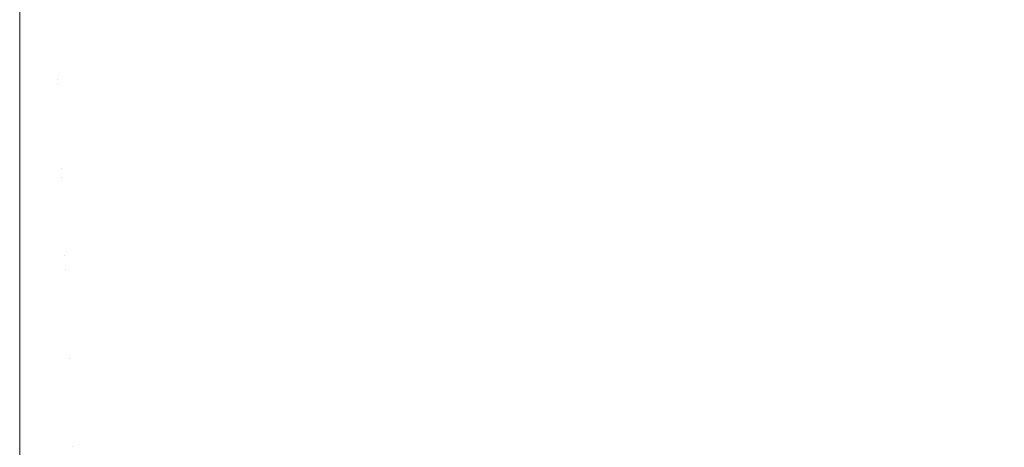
# Model space of a CAD drawing. Header units: centimetres. Extents: x -26 to 27.3, y -25.9 to -24.1.
# Tile 190 of 224: x 27.1825 to 27.2238, y -25.8124 to -25.7945. Entities that reach past the tile are written whole.
import ezdxf

# ---------------------------------------------------------------- set-up
doc = ezdxf.new("R2010")
doc.units = ezdxf.units.CM
doc.header["$LTSCALE"] = 2.54
doc.layers.add('Lucido design-1', color=7, linetype='Continuous')

# ---------------------------------------------------------------- blocks, each defined once
blk = doc.blocks.new('Gruppo-7-1')
at = {"color": 7, "linetype": 'Continuous', "lineweight": 9}
for points, invisible_edges in [([(27.196255, -25.790277, 1182.417002), (27.194953, -25.790833, 1182.417002), (27.196443, -25.794541, 1182.415492), (27.197901, -25.793919, 1182.415492)], 15), ([(27.21195, -25.793329, 1181.633198), (27.210504, -25.794548, 1181.633198), (27.208208, -25.791705, 1181.631471), (27.209535, -25.790586, 1181.631471)], 15), ([(27.220538, -25.790587, 1182.409974), (27.2192, -25.792173, 1182.409974), (27.22195, -25.794592, 1182.40782), (27.223387, -25.792888, 1182.40782)], 15), ([(27.194953, -25.790833, 1182.417002), (27.193628, -25.791333, 1182.417002), (27.194959, -25.7951, 1182.415492), (27.196443, -25.794541, 1182.415492)], 15), ([(27.196379, -25.794384, 1181.629894), (27.194903, -25.794941, 1181.629894), (27.193646, -25.791383, 1181.628471), (27.194973, -25.790882, 1181.628471)], 15), ([(27.205417, -25.793769, 1181.631471), (27.203959, -25.79471, 1181.631471), (27.20201, -25.791545, 1181.629894), (27.203336, -25.790689, 1181.629894)], 15), ([(27.203431, -25.790829, 1182.415492), (27.202099, -25.791689, 1182.415492), (27.204155, -25.795029, 1182.413815), (27.205627, -25.794079, 1182.413815)], 15), ([(27.209783, -25.790867, 1182.413815), (27.208444, -25.791996, 1182.413815), (27.210857, -25.794986, 1182.411974), (27.212321, -25.793751, 1182.411974)], 15), ([(27.217269, -25.793194, 1181.635074), (27.215824, -25.794639, 1181.635074), (27.213343, -25.79205, 1181.633198), (27.21468, -25.790713, 1181.633198)], 15), ([(27.193628, -25.791333, 1182.417002), (27.192283, -25.791776, 1182.417002), (27.193454, -25.795597, 1182.415492), (27.194959, -25.7951, 1182.415492)], 15), ([(27.194903, -25.794941, 1181.629894), (27.193404, -25.795435, 1181.629894), (27.192299, -25.791827, 1181.628471), (27.193646, -25.791383, 1181.628471)], 15), ([(27.215086, -25.791102, 1182.411974), (27.213732, -25.792456, 1182.411974), (27.21633, -25.795167, 1182.409974), (27.217797, -25.7937, 1182.409974)], 15), ([(27.224751, -25.791123, 1182.40782), (27.223387, -25.792888, 1182.40782), (27.22616, -25.795126, 1182.405514), (27.227616, -25.793242, 1182.405514)], 15), ([(27.192283, -25.791776, 1182.417002), (27.190921, -25.792162, 1182.417002), (27.191928, -25.796029, 1182.415492), (27.193454, -25.795597, 1182.415492)], 15), ([(27.193404, -25.795435, 1181.629894), (27.191886, -25.795865, 1181.629894), (27.190935, -25.792213, 1181.628471), (27.192299, -25.791827, 1181.628471)], 15), ([(27.203959, -25.79471, 1181.631471), (27.202462, -25.795589, 1181.631471), (27.200649, -25.792344, 1181.629894), (27.20201, -25.791545, 1181.629894)], 15), ([(27.202099, -25.791689, 1182.415492), (27.200731, -25.792491, 1182.415492), (27.202644, -25.795916, 1182.413815), (27.204155, -25.795029, 1182.413815)], 15), ([(27.210504, -25.794548, 1181.633198), (27.209008, -25.795705, 1181.633198), (27.206835, -25.792767, 1181.631471), (27.208208, -25.791705, 1181.631471)], 15), ([(27.221286, -25.794008, 1181.637095), (27.219803, -25.795623, 1181.637095), (27.217269, -25.793194, 1181.635074), (27.218651, -25.791689, 1181.635074)], 15), ([(27.190921, -25.792162, 1182.417002), (27.189544, -25.792489, 1182.417002), (27.190386, -25.796396, 1182.415492), (27.191928, -25.796029, 1182.415492)], 15), ([(27.191886, -25.795865, 1181.629894), (27.19035, -25.79623, 1181.629894), (27.189555, -25.792542, 1181.628471), (27.190935, -25.792213, 1181.628471)], 15), ([(27.208444, -25.791996, 1182.413815), (27.207057, -25.793068, 1182.413815), (27.209342, -25.796157, 1182.411974), (27.210857, -25.794986, 1182.411974)], 15), ([(27.215824, -25.794639, 1181.635074), (27.214319, -25.796021, 1181.635074), (27.21195, -25.793329, 1181.633198), (27.213343, -25.79205, 1181.633198)], 15), ([(27.2192, -25.792173, 1182.409974), (27.217797, -25.7937, 1182.409974), (27.220441, -25.796235, 1182.40782), (27.22195, -25.794592, 1182.40782)], 15), ([(27.189544, -25.792489, 1182.417002), (27.188154, -25.792758, 1182.417002), (27.188829, -25.796697, 1182.415492), (27.190386, -25.796396, 1182.415492)], 15), ([(27.19035, -25.79623, 1181.629894), (27.188801, -25.79653, 1181.629894), (27.188163, -25.792811, 1181.628471), (27.189555, -25.792542, 1181.628471)], 15), ([(27.202462, -25.795589, 1181.631471), (27.200928, -25.796403, 1181.631471), (27.199255, -25.793084, 1181.629894), (27.200649, -25.792344, 1181.629894)], 15), ([(27.200731, -25.792491, 1182.415492), (27.199331, -25.793235, 1182.415492), (27.201097, -25.796738, 1182.413815), (27.202644, -25.795916, 1182.413815)], 15), ([(27.213732, -25.792456, 1182.411974), (27.212321, -25.793751, 1182.411974), (27.214803, -25.79657, 1182.409974), (27.21633, -25.795167, 1182.409974)], 15), ([(27.225367, -25.794486, 1181.639259), (27.22386, -25.796274, 1181.639259), (27.221286, -25.794008, 1181.637095), (27.222699, -25.792332, 1181.637095)], 15), ([(27.186754, -25.792968, 1182.417002), (27.185346, -25.793118, 1182.417002), (27.185685, -25.797099, 1182.415492), (27.187262, -25.796931, 1182.415492)], 15), ([(27.18724, -25.796764, 1181.629894), (27.185671, -25.796931, 1181.629894), (27.185351, -25.793171, 1181.628471), (27.186761, -25.793021, 1181.628471)], 15), ([(27.188154, -25.792758, 1182.417002), (27.186754, -25.792968, 1182.417002), (27.187262, -25.796931, 1182.415492), (27.188829, -25.796697, 1182.415492)], 15), ([(27.188801, -25.79653, 1181.629894), (27.18724, -25.796764, 1181.629894), (27.186761, -25.793021, 1181.628471), (27.188163, -25.792811, 1181.628471)], 15), ([(27.200928, -25.796403, 1181.631471), (27.199362, -25.797152, 1181.631471), (27.197831, -25.793764, 1181.629894), (27.199255, -25.793084, 1181.629894)], 15), ([(27.209008, -25.795705, 1181.633198), (27.207464, -25.796797, 1181.633198), (27.205417, -25.793769, 1181.631471), (27.206835, -25.792767, 1181.631471)], 15), ([(27.207057, -25.793068, 1182.413815), (27.205627, -25.794079, 1182.413815), (27.207779, -25.797263, 1182.411974), (27.209342, -25.796157, 1182.411974)], 15), ([(27.223387, -25.792888, 1182.40782), (27.22195, -25.794592, 1182.40782), (27.224625, -25.796947, 1182.405514), (27.22616, -25.795126, 1182.405514)], 15), ([(27.184103, -25.7972, 1182.415492), (27.183933, -25.793208, 1182.417002), (27.182518, -25.793238, 1182.417002), (27.182518, -25.797173, 1182.415515)], 11), ([(27.183936, -25.793261, 1181.628471), (27.184096, -25.797031, 1181.629894), (27.182518, -25.797065, 1181.629894), (27.182518, -25.794085, 1181.628771)], 11), ([(27.185346, -25.793118, 1182.417002), (27.183933, -25.793208, 1182.417002), (27.184103, -25.7972, 1182.415492), (27.185685, -25.797099, 1182.415492)], 15), ([(27.185671, -25.796931, 1181.629894), (27.184096, -25.797031, 1181.629894), (27.183936, -25.793261, 1181.628471), (27.185351, -25.793171, 1181.628471)], 15), ([(27.199331, -25.793235, 1182.415492), (27.197901, -25.793919, 1182.415492), (27.199516, -25.797493, 1182.413815), (27.201097, -25.796738, 1182.413815)], 15), ([(27.214319, -25.796021, 1181.635074), (27.212757, -25.797338, 1181.635074), (27.210504, -25.794548, 1181.633198), (27.21195, -25.793329, 1181.633198)], 15), ([(27.219803, -25.795623, 1181.637095), (27.218253, -25.797173, 1181.637095), (27.215824, -25.794639, 1181.635074), (27.217269, -25.793194, 1181.635074)], 15), ([(27.199362, -25.797152, 1181.631471), (27.197765, -25.797833, 1181.631471), (27.196379, -25.794384, 1181.629894), (27.197831, -25.793764, 1181.629894)], 15), ([(27.197901, -25.793919, 1182.415492), (27.196443, -25.794541, 1182.415492), (27.197905, -25.79818, 1182.413815), (27.199516, -25.797493, 1182.413815)], 15), ([(27.207464, -25.796797, 1181.633198), (27.205875, -25.797822, 1181.633198), (27.203959, -25.79471, 1181.631471), (27.205417, -25.793769, 1181.631471)], 15), ([(27.212321, -25.793751, 1182.411974), (27.210857, -25.794986, 1182.411974), (27.213217, -25.797908, 1182.409974), (27.214803, -25.79657, 1182.409974)], 15), ([(27.217797, -25.7937, 1182.409974), (27.21633, -25.795167, 1182.409974), (27.218865, -25.797811, 1182.40782), (27.220441, -25.796235, 1182.40782)], 15), ([(-25.917482, -25.797065, 1181.629894), (-25.917482, -25.794085, 1181.628771), (27.182518, -25.794085, 1181.628771), (27.182518, -25.797065, 1181.629894)], 10), ([(27.205627, -25.794079, 1182.413815), (27.204155, -25.795029, 1182.413815), (27.20617, -25.798301, 1182.411974), (27.207779, -25.797263, 1182.411974)], 15), ([(27.22386, -25.796274, 1181.639259), (27.222279, -25.797996, 1181.639259), (27.219803, -25.795623, 1181.637095), (27.221286, -25.794008, 1181.637095)], 15), ([(27.197765, -25.797833, 1181.631471), (27.196141, -25.798446, 1181.631471), (27.194903, -25.794941, 1181.629894), (27.196379, -25.794384, 1181.629894)], 15), ([(27.196443, -25.794541, 1182.415492), (27.194959, -25.7951, 1182.415492), (27.196266, -25.798799, 1182.413815), (27.197905, -25.79818, 1182.413815)], 15), ([(27.205875, -25.797822, 1181.633198), (27.204244, -25.798779, 1181.633198), (27.202462, -25.795589, 1181.631471), (27.203959, -25.79471, 1181.631471)], 15), ([(27.212757, -25.797338, 1181.635074), (27.21114, -25.798588, 1181.635074), (27.209008, -25.795705, 1181.633198), (27.210504, -25.794548, 1181.633198)], 15), ([(27.218253, -25.797173, 1181.637095), (27.216638, -25.798656, 1181.637095), (27.214319, -25.796021, 1181.635074), (27.215824, -25.794639, 1181.635074)], 15), ([(27.22195, -25.794592, 1182.40782), (27.220441, -25.796235, 1182.40782), (27.223014, -25.7987, 1182.405514), (27.224625, -25.796947, 1182.405514)], 15), ([(27.196141, -25.798446, 1181.631471), (27.194493, -25.798989, 1181.631471), (27.193404, -25.795435, 1181.629894), (27.194903, -25.794941, 1181.629894)], 15), ([(27.194959, -25.7951, 1182.415492), (27.193454, -25.795597, 1182.415492), (27.194602, -25.799347, 1182.413815), (27.196266, -25.798799, 1182.413815)], 15), ([(27.204155, -25.795029, 1182.413815), (27.202644, -25.795916, 1182.413815), (27.204518, -25.79927, 1182.411974), (27.20617, -25.798301, 1182.411974)], 15), ([(27.210857, -25.794986, 1182.411974), (27.209342, -25.796157, 1182.411974), (27.211575, -25.799176, 1182.409974), (27.213217, -25.797908, 1182.409974)], 15), ([(27.21633, -25.795167, 1182.409974), (27.214803, -25.79657, 1182.409974), (27.217222, -25.79932, 1182.40782), (27.218865, -25.797811, 1182.40782)], 15), ([(27.194493, -25.798989, 1181.631471), (27.192822, -25.799462, 1181.631471), (27.191886, -25.795865, 1181.629894), (27.193404, -25.795435, 1181.629894)], 15), ([(27.192822, -25.799462, 1181.631471), (27.191133, -25.799864, 1181.631471), (27.19035, -25.79623, 1181.629894), (27.191886, -25.795865, 1181.629894)], 15), ([(27.193454, -25.795597, 1182.415492), (27.191928, -25.796029, 1182.415492), (27.192917, -25.799825, 1182.413815), (27.194602, -25.799347, 1182.413815)], 15), ([(27.204244, -25.798779, 1181.633198), (27.202574, -25.799666, 1181.633198), (27.200928, -25.796403, 1181.631471), (27.202462, -25.795589, 1181.631471)], 15), ([(27.202644, -25.795916, 1182.413815), (27.201097, -25.796738, 1182.413815), (27.202827, -25.800168, 1182.411974), (27.204518, -25.79927, 1182.411974)], 15), ([(27.21114, -25.798588, 1181.635074), (27.209472, -25.799767, 1181.635074), (27.207464, -25.796797, 1181.633198), (27.209008, -25.795705, 1181.633198)], 15), ([(27.222279, -25.797996, 1181.639259), (27.220626, -25.799649, 1181.639259), (27.218253, -25.797173, 1181.637095), (27.219803, -25.795623, 1181.637095)], 15), ([(27.191133, -25.799864, 1181.631471), (27.189429, -25.800194, 1181.631471), (27.188801, -25.79653, 1181.629894), (27.19035, -25.79623, 1181.629894)], 15), ([(27.190386, -25.796396, 1182.415492), (27.188829, -25.796697, 1182.415492), (27.189492, -25.800563, 1182.413815), (27.191212, -25.80023, 1182.413815)], 15), ([(27.191928, -25.796029, 1182.415492), (27.190386, -25.796396, 1182.415492), (27.191212, -25.80023, 1182.413815), (27.192917, -25.799825, 1182.413815)], 15), ([(27.202574, -25.799666, 1181.633198), (27.200867, -25.800482, 1181.633198), (27.199362, -25.797152, 1181.631471), (27.200928, -25.796403, 1181.631471)], 15), ([(27.209342, -25.796157, 1182.411974), (27.207779, -25.797263, 1182.411974), (27.209882, -25.800374, 1182.409974), (27.211575, -25.799176, 1182.409974)], 15), ([(27.216638, -25.798656, 1181.637095), (27.214962, -25.800069, 1181.637095), (27.212757, -25.797338, 1181.635074), (27.214319, -25.796021, 1181.635074)], 15), ([(27.220441, -25.796235, 1182.40782), (27.218865, -25.797811, 1182.40782), (27.22133, -25.800384, 1182.405514), (27.223014, -25.7987, 1182.405514)], 15), ([(27.226369, -25.798482, 1181.641563), (27.224691, -25.800308, 1181.641563), (27.222279, -25.797996, 1181.639259), (27.22386, -25.796274, 1181.639259)], 15), ([(27.187712, -25.800451, 1181.631471), (27.185986, -25.800634, 1181.631471), (27.185671, -25.796931, 1181.629894), (27.18724, -25.796764, 1181.629894)], 15), ([(27.189429, -25.800194, 1181.631471), (27.187712, -25.800451, 1181.631471), (27.18724, -25.796764, 1181.629894), (27.188801, -25.79653, 1181.629894)], 15), ([(27.188829, -25.796697, 1182.415492), (27.187262, -25.796931, 1182.415492), (27.18776, -25.800822, 1182.413815), (27.189492, -25.800563, 1182.413815)], 15), ([(27.201097, -25.796738, 1182.413815), (27.199516, -25.797493, 1182.413815), (27.201099, -25.800994, 1182.411974), (27.202827, -25.800168, 1182.411974)], 15), ([(27.209472, -25.799767, 1181.635074), (27.207755, -25.800875, 1181.635074), (27.205875, -25.797822, 1181.633198), (27.207464, -25.796797, 1181.633198)], 15), ([(27.214803, -25.79657, 1182.409974), (27.213217, -25.797908, 1182.409974), (27.215518, -25.800757, 1182.40782), (27.217222, -25.79932, 1182.40782)], 15), ([(27.182518, -25.797065, 1181.629894), (27.182518, -25.79815, 1181.630355), (-25.917482, -25.79815, 1181.630355), (-25.917482, -25.797065, 1181.629894)], 10), ([(27.184096, -25.797031, 1181.629894), (27.184254, -25.800745, 1181.631471), (27.182518, -25.800782, 1181.631471), (27.182518, -25.79815, 1181.630355)], 11), ([(27.182518, -25.79815, 1181.630355), (27.182518, -25.797065, 1181.629894), (27.184096, -25.797031, 1181.629894)], 10), ([(27.182518, -25.797173, 1182.415515), (27.182518, -25.797234, 1182.415492), (27.184103, -25.7972, 1182.415492)], 10), ([(27.184269, -25.801119, 1182.413815), (27.184103, -25.7972, 1182.415492), (27.182518, -25.797234, 1182.415492), (27.182518, -25.801077, 1182.413848)], 11), ([(27.185986, -25.800634, 1181.631471), (27.184254, -25.800745, 1181.631471), (27.184096, -25.797031, 1181.629894), (27.185671, -25.796931, 1181.629894)], 15), ([(27.185685, -25.797099, 1182.415492), (27.184103, -25.7972, 1182.415492), (27.184269, -25.801119, 1182.413815), (27.186018, -25.801008, 1182.413815)], 15), ([(27.187262, -25.796931, 1182.415492), (27.185685, -25.797099, 1182.415492), (27.186018, -25.801008, 1182.413815), (27.18776, -25.800822, 1182.413815)], 15), ([(27.200867, -25.800482, 1181.633198), (27.199128, -25.801224, 1181.633198), (27.197765, -25.797833, 1181.631471), (27.199362, -25.797152, 1181.631471)], 15), ([(27.220626, -25.799649, 1181.639259), (27.218904, -25.80123, 1181.639259), (27.216638, -25.798656, 1181.637095), (27.218253, -25.797173, 1181.637095)], 15), ([(27.224625, -25.796947, 1182.405514), (27.223014, -25.7987, 1182.405514), (27.225511, -25.801093, 1182.403062), (27.227221, -25.799231, 1182.403062)], 15), ([(-25.917482, -25.797234, 1182.415492), (-25.917482, -25.801077, 1182.413848), (27.182518, -25.801077, 1182.413848), (27.182518, -25.797234, 1182.415492)], 10), ([(27.199516, -25.797493, 1182.413815), (27.197905, -25.79818, 1182.413815), (27.199338, -25.801746, 1182.411974), (27.201099, -25.800994, 1182.411974)], 15), ([(27.207779, -25.797263, 1182.411974), (27.20617, -25.798301, 1182.411974), (27.208139, -25.801499, 1182.409974), (27.209882, -25.800374, 1182.409974)], 15), ([(27.214962, -25.800069, 1181.637095), (27.213227, -25.80141, 1181.637095), (27.21114, -25.798588, 1181.635074), (27.212757, -25.797338, 1181.635074)], 15), ([(27.199128, -25.801224, 1181.633198), (27.197359, -25.801892, 1181.633198), (27.196141, -25.798446, 1181.631471), (27.197765, -25.797833, 1181.631471)], 15), ([(27.207755, -25.800875, 1181.635074), (27.205993, -25.80191, 1181.635074), (27.204244, -25.798779, 1181.633198), (27.205875, -25.797822, 1181.633198)], 15), ([(27.213217, -25.797908, 1182.409974), (27.211575, -25.799176, 1182.409974), (27.213753, -25.802121, 1182.40782), (27.215518, -25.800757, 1182.40782)], 15), ([(27.218865, -25.797811, 1182.40782), (27.217222, -25.79932, 1182.40782), (27.219577, -25.801995, 1182.405514), (27.22133, -25.800384, 1182.405514)], 15), ([(27.224691, -25.800308, 1181.641563), (27.222938, -25.802061, 1181.641563), (27.220626, -25.799649, 1181.639259), (27.222279, -25.797996, 1181.639259)], 15), ([(-25.917482, -25.800782, 1181.631471), (-25.917482, -25.79815, 1181.630355), (27.182518, -25.79815, 1181.630355), (27.182518, -25.800782, 1181.631471)], 10), ([(27.197359, -25.801892, 1181.633198), (27.195563, -25.802484, 1181.633198), (27.194493, -25.798989, 1181.631471), (27.196141, -25.798446, 1181.631471)], 15), ([(27.197905, -25.79818, 1182.413815), (27.196266, -25.798799, 1182.413815), (27.197546, -25.802422, 1182.411974), (27.199338, -25.801746, 1182.411974)], 15), ([(27.20617, -25.798301, 1182.411974), (27.204518, -25.79927, 1182.411974), (27.20635, -25.802549, 1182.409974), (27.208139, -25.801499, 1182.409974)], 15), ([(27.196266, -25.798799, 1182.413815), (27.194602, -25.799347, 1182.413815), (27.195727, -25.803021, 1182.411974), (27.197546, -25.802422, 1182.411974)], 15), ([(27.205993, -25.80191, 1181.635074), (27.204188, -25.802868, 1181.635074), (27.202574, -25.799666, 1181.633198), (27.204244, -25.798779, 1181.633198)], 15), ([(27.213227, -25.80141, 1181.637095), (27.211438, -25.802676, 1181.637095), (27.209472, -25.799767, 1181.635074), (27.21114, -25.798588, 1181.635074)], 15), ([(27.218904, -25.80123, 1181.639259), (27.217116, -25.802737, 1181.639259), (27.214962, -25.800069, 1181.637095), (27.216638, -25.798656, 1181.637095)], 15), ([(27.223014, -25.7987, 1182.405514), (27.22133, -25.800384, 1182.405514), (27.223723, -25.802881, 1182.403062), (27.225511, -25.801093, 1182.403062)], 15), ([(27.195563, -25.802484, 1181.633198), (27.193743, -25.802999, 1181.633198), (27.192822, -25.799462, 1181.631471), (27.194493, -25.798989, 1181.631471)], 15), ([(27.204518, -25.79927, 1182.411974), (27.202827, -25.800168, 1182.411974), (27.204518, -25.803522, 1182.409974), (27.20635, -25.802549, 1182.409974)], 15), ([(27.211575, -25.799176, 1182.409974), (27.209882, -25.800374, 1182.409974), (27.211933, -25.803409, 1182.40782), (27.213753, -25.802121, 1182.40782)], 15), ([(27.193743, -25.802999, 1181.633198), (27.191903, -25.803436, 1181.633198), (27.191133, -25.799864, 1181.631471), (27.192822, -25.799462, 1181.631471)], 15), ([(27.194602, -25.799347, 1182.413815), (27.192917, -25.799825, 1182.413815), (27.193885, -25.803543, 1182.411974), (27.195727, -25.803021, 1182.411974)], 15), ([(27.204188, -25.802868, 1181.635074), (27.202344, -25.803749, 1181.635074), (27.200867, -25.800482, 1181.633198), (27.202574, -25.799666, 1181.633198)], 15), ([(27.217222, -25.79932, 1182.40782), (27.215518, -25.800757, 1182.40782), (27.217756, -25.80353, 1182.405514), (27.219577, -25.801995, 1182.405514)], 15), ([(27.222938, -25.802061, 1181.641563), (27.221112, -25.803739, 1181.641563), (27.218904, -25.80123, 1181.639259), (27.220626, -25.799649, 1181.639259)], 15), ([(27.191903, -25.803436, 1181.633198), (27.190047, -25.803796, 1181.633198), (27.189429, -25.800194, 1181.631471), (27.191133, -25.799864, 1181.631471)], 15), ([(27.192917, -25.799825, 1182.413815), (27.191212, -25.80023, 1182.413815), (27.192022, -25.803986, 1182.411974), (27.193885, -25.803543, 1182.411974)], 15), ([(27.211438, -25.802676, 1181.637095), (27.209596, -25.803865, 1181.637095), (27.207755, -25.800875, 1181.635074), (27.209472, -25.799767, 1181.635074)], 15), ([(27.217116, -25.802737, 1181.639259), (27.215267, -25.804167, 1181.639259), (27.213227, -25.80141, 1181.637095), (27.214962, -25.800069, 1181.637095)], 15), ([(27.188176, -25.804076, 1181.633198), (27.186296, -25.804276, 1181.633198), (27.185986, -25.800634, 1181.631471), (27.187712, -25.800451, 1181.631471)], 15), ([(27.190047, -25.803796, 1181.633198), (27.188176, -25.804076, 1181.633198), (27.187712, -25.800451, 1181.631471), (27.189429, -25.800194, 1181.631471)], 15), ([(27.191212, -25.80023, 1182.413815), (27.189492, -25.800563, 1182.413815), (27.190142, -25.80435, 1182.411974), (27.192022, -25.803986, 1182.411974)], 15), ([(27.202344, -25.803749, 1181.635074), (27.200465, -25.804551, 1181.635074), (27.199128, -25.801224, 1181.633198), (27.200867, -25.800482, 1181.633198)], 15), ([(27.202827, -25.800168, 1182.411974), (27.201099, -25.800994, 1182.411974), (27.202646, -25.804416, 1182.409974), (27.204518, -25.803522, 1182.409974)], 15), ([(27.209882, -25.800374, 1182.409974), (27.208139, -25.801499, 1182.409974), (27.210059, -25.804618, 1182.40782), (27.211933, -25.803409, 1182.40782)], 15), ([(27.22133, -25.800384, 1182.405514), (27.219577, -25.801995, 1182.405514), (27.221861, -25.804591, 1182.403062), (27.223723, -25.802881, 1182.403062)], 15), ([(27.227071, -25.802589, 1181.64404), (27.225219, -25.804441, 1181.64404), (27.222938, -25.802061, 1181.641563), (27.224691, -25.800308, 1181.641563)], 15), ([(27.182518, -25.800782, 1181.631471), (27.182518, -25.802142, 1181.632114), (-25.917482, -25.802142, 1181.632114), (-25.917482, -25.800782, 1181.631471)], 10), ([(27.184254, -25.800745, 1181.631471), (27.184409, -25.804396, 1181.633198), (27.182518, -25.804436, 1181.633198), (27.182518, -25.802142, 1181.632114)], 11), ([(27.182518, -25.802142, 1181.632114), (27.182518, -25.800782, 1181.631471), (27.184254, -25.800745, 1181.631471)], 10), ([(27.186296, -25.804276, 1181.633198), (27.184409, -25.804396, 1181.633198), (27.184254, -25.800745, 1181.631471), (27.185986, -25.800634, 1181.631471)], 15), ([(27.18776, -25.800822, 1182.413815), (27.186018, -25.801008, 1182.413815), (27.186344, -25.804836, 1182.411974), (27.188248, -25.804633, 1182.411974)], 15), ([(27.189492, -25.800563, 1182.413815), (27.18776, -25.800822, 1182.413815), (27.188248, -25.804633, 1182.411974), (27.190142, -25.80435, 1182.411974)], 15), ([(27.209596, -25.803865, 1181.637095), (27.207705, -25.804974, 1181.637095), (27.205993, -25.80191, 1181.635074), (27.207755, -25.800875, 1181.635074)], 15), ([(27.215518, -25.800757, 1182.40782), (27.213753, -25.802121, 1182.40782), (27.215872, -25.804986, 1182.405514), (27.217756, -25.80353, 1182.405514)], 15), ([(27.182518, -25.801156, 1182.413815), (27.182518, -25.801077, 1182.413848), (-25.917482, -25.801077, 1182.413848), (-25.917482, -25.801156, 1182.413815)], 10), ([(-25.917482, -25.801156, 1182.413815), (-25.917482, -25.804907, 1182.412018), (27.182518, -25.804907, 1182.412018), (27.182518, -25.801156, 1182.413815)], 10), ([(27.182518, -25.801077, 1182.413848), (27.182518, -25.801156, 1182.413815), (27.184269, -25.801119, 1182.413815)], 10), ([(27.184432, -25.804958, 1182.411974), (27.184269, -25.801119, 1182.413815), (27.182518, -25.801156, 1182.413815), (27.182518, -25.804907, 1182.412018)], 11), ([(27.186018, -25.801008, 1182.413815), (27.184269, -25.801119, 1182.413815), (27.184432, -25.804958, 1182.411974), (27.186344, -25.804836, 1182.411974)], 15), ([(27.200465, -25.804551, 1181.635074), (27.198553, -25.805272, 1181.635074), (27.197359, -25.801892, 1181.633198), (27.199128, -25.801224, 1181.633198)], 15), ([(27.201099, -25.800994, 1182.411974), (27.199338, -25.801746, 1182.411974), (27.200738, -25.80523, 1182.409974), (27.202646, -25.804416, 1182.409974)], 15), ([(27.221112, -25.803739, 1181.641563), (27.219216, -25.805337, 1181.641563), (27.217116, -25.802737, 1181.639259), (27.218904, -25.80123, 1181.639259)], 15), ([(27.225511, -25.801093, 1182.403062), (27.223723, -25.802881, 1182.403062), (27.224965, -25.804177, 1182.4017), (27.226806, -25.802335, 1182.4017)], 15), ([(27.199338, -25.801746, 1182.411974), (27.197546, -25.802422, 1182.411974), (27.198797, -25.805963, 1182.409974), (27.200738, -25.80523, 1182.409974)], 15), ([(27.208139, -25.801499, 1182.409974), (27.20635, -25.802549, 1182.409974), (27.208136, -25.805746, 1182.40782), (27.210059, -25.804618, 1182.40782)], 15), ([(27.215267, -25.804167, 1181.639259), (27.213358, -25.805517, 1181.639259), (27.211438, -25.802676, 1181.637095), (27.213227, -25.80141, 1181.637095)], 15), ([(-25.917482, -25.804436, 1181.633198), (-25.917482, -25.802142, 1181.632114), (27.182518, -25.802142, 1181.632114), (27.182518, -25.804436, 1181.633198)], 10), ([(27.198553, -25.805272, 1181.635074), (27.196613, -25.805912, 1181.635074), (27.195563, -25.802484, 1181.633198), (27.197359, -25.801892, 1181.633198)], 15), ([(27.207705, -25.804974, 1181.637095), (27.205768, -25.806003, 1181.637095), (27.204188, -25.802868, 1181.635074), (27.205993, -25.80191, 1181.635074)], 15), ([(27.213753, -25.802121, 1182.40782), (27.211933, -25.803409, 1182.40782), (27.213928, -25.806361, 1182.405514), (27.215872, -25.804986, 1182.405514)], 15), ([(27.219577, -25.801995, 1182.405514), (27.217756, -25.80353, 1182.405514), (27.219929, -25.80622, 1182.403062), (27.221861, -25.804591, 1182.403062)], 15), ([(27.225219, -25.804441, 1181.64404), (27.223289, -25.806213, 1181.64404), (27.221112, -25.803739, 1181.641563), (27.222938, -25.802061, 1181.641563)], 15), ([(27.196613, -25.805912, 1181.635074), (27.194647, -25.806469, 1181.635074), (27.193743, -25.802999, 1181.633198), (27.195563, -25.802484, 1181.633198)], 15), ([(27.197546, -25.802422, 1182.411974), (27.195727, -25.803021, 1182.411974), (27.196827, -25.806612, 1182.409974), (27.198797, -25.805963, 1182.409974)], 15), ([(27.20635, -25.802549, 1182.409974), (27.204518, -25.803522, 1182.409974), (27.206167, -25.806792, 1182.40782), (27.208136, -25.805746, 1182.40782)], 15), ([(27.194647, -25.806469, 1181.635074), (27.192659, -25.806942, 1181.635074), (27.191903, -25.803436, 1181.633198), (27.193743, -25.802999, 1181.633198)], 15), ([(27.205768, -25.806003, 1181.637095), (27.20379, -25.806948, 1181.637095), (27.202344, -25.803749, 1181.635074), (27.204188, -25.802868, 1181.635074)], 15), ([(27.213358, -25.805517, 1181.639259), (27.211394, -25.806785, 1181.639259), (27.209596, -25.803865, 1181.637095), (27.211438, -25.802676, 1181.637095)], 15), ([(27.219216, -25.805337, 1181.641563), (27.217254, -25.806854, 1181.641563), (27.215267, -25.804167, 1181.639259), (27.217116, -25.802737, 1181.639259)], 15), ([(27.223723, -25.802881, 1182.403062), (27.221861, -25.804591, 1182.403062), (27.223047, -25.805938, 1182.4017), (27.224965, -25.804177, 1182.4017)], 15), ([(27.195727, -25.803021, 1182.411974), (27.193885, -25.803543, 1182.411974), (27.194831, -25.807177, 1182.409974), (27.196827, -25.806612, 1182.409974)], 15), ([(27.211933, -25.803409, 1182.40782), (27.210059, -25.804618, 1182.40782), (27.211927, -25.807652, 1182.405514), (27.213928, -25.806361, 1182.405514)], 15), ([(27.190653, -25.80733, 1181.635074), (27.188632, -25.807632, 1181.635074), (27.188176, -25.804076, 1181.633198), (27.190047, -25.803796, 1181.633198)], 15), ([(27.192659, -25.806942, 1181.635074), (27.190653, -25.80733, 1181.635074), (27.190047, -25.803796, 1181.633198), (27.191903, -25.803436, 1181.633198)], 15), ([(27.193885, -25.803543, 1182.411974), (27.192022, -25.803986, 1182.411974), (27.192813, -25.807657, 1182.409974), (27.194831, -25.807177, 1182.409974)], 15), ([(27.20379, -25.806948, 1181.637095), (27.201774, -25.807808, 1181.637095), (27.200465, -25.804551, 1181.635074), (27.202344, -25.803749, 1181.635074)], 15), ([(27.204518, -25.803522, 1182.409974), (27.202646, -25.804416, 1182.409974), (27.204155, -25.807754, 1182.40782), (27.206167, -25.806792, 1182.40782)], 15), ([(27.217756, -25.80353, 1182.405514), (27.215872, -25.804986, 1182.405514), (27.217929, -25.807766, 1182.403062), (27.219929, -25.80622, 1182.403062)], 15), ([(27.223289, -25.806213, 1181.64404), (27.221287, -25.807902, 1181.64404), (27.219216, -25.805337, 1181.641563), (27.221112, -25.803739, 1181.641563)], 15), ([(27.188632, -25.807632, 1181.635074), (27.1866, -25.807849, 1181.635074), (27.186296, -25.804276, 1181.633198), (27.188176, -25.804076, 1181.633198)], 15), ([(27.192022, -25.803986, 1182.411974), (27.190142, -25.80435, 1182.411974), (27.190776, -25.808051, 1182.409974), (27.192813, -25.807657, 1182.409974)], 15), ([(27.211394, -25.806785, 1181.639259), (27.209377, -25.807968, 1181.639259), (27.207705, -25.804974, 1181.637095), (27.209596, -25.803865, 1181.637095)], 15), ([(27.217254, -25.806854, 1181.641563), (27.215229, -25.808286, 1181.641563), (27.213358, -25.805517, 1181.639259), (27.215267, -25.804167, 1181.639259)], 15), ([(27.224965, -25.804177, 1182.4017), (27.223047, -25.805938, 1182.4017), (27.225207, -25.808392, 1182.399049), (27.227227, -25.806537, 1182.399049)], 15), ([(27.182518, -25.804436, 1181.633198), (27.182518, -25.806053, 1181.634044), (-25.917482, -25.806053, 1181.634044), (-25.917482, -25.804436, 1181.633198)], 10), ([(27.184409, -25.804396, 1181.633198), (27.184561, -25.807979, 1181.635074), (27.182518, -25.808022, 1181.635074), (27.182518, -25.806053, 1181.634044)], 11), ([(27.182518, -25.806053, 1181.634044), (27.182518, -25.804436, 1181.633198), (27.184409, -25.804396, 1181.633198)], 10), ([(27.1866, -25.807849, 1181.635074), (27.184561, -25.807979, 1181.635074), (27.184409, -25.804396, 1181.633198), (27.186296, -25.804276, 1181.633198)], 15), ([(27.188248, -25.804633, 1182.411974), (27.186344, -25.804836, 1182.411974), (27.186662, -25.808578, 1182.409974), (27.188725, -25.808358, 1182.409974)], 15), ([(27.190142, -25.80435, 1182.411974), (27.188248, -25.804633, 1182.411974), (27.188725, -25.808358, 1182.409974), (27.190776, -25.808051, 1182.409974)], 15), ([(27.201774, -25.807808, 1181.637095), (27.199723, -25.808582, 1181.637095), (27.198553, -25.805272, 1181.635074), (27.200465, -25.804551, 1181.635074)], 15), ([(27.202646, -25.804416, 1182.409974), (27.200738, -25.80523, 1182.409974), (27.202104, -25.808629, 1182.40782), (27.204155, -25.807754, 1182.40782)], 15), ([(27.210059, -25.804618, 1182.40782), (27.208136, -25.805746, 1182.40782), (27.209874, -25.808857, 1182.405514), (27.211927, -25.807652, 1182.405514)], 15), ([(27.221861, -25.804591, 1182.403062), (27.219929, -25.80622, 1182.403062), (27.221056, -25.807617, 1182.4017), (27.223047, -25.805938, 1182.4017)], 15), ([(27.227398, -25.806715, 1181.646615), (27.22537, -25.808577, 1181.646615), (27.223289, -25.806213, 1181.64404), (27.225219, -25.804441, 1181.64404)], 15), ([(27.182518, -25.804999, 1182.411974), (27.182518, -25.804907, 1182.412018), (-25.917482, -25.804907, 1182.412018), (-25.917482, -25.804999, 1182.411974)], 10), ([(-25.917482, -25.804999, 1182.411974), (-25.917482, -25.808656, 1182.410027), (27.182518, -25.808656, 1182.410027), (27.182518, -25.804999, 1182.411974)], 10), ([(27.182518, -25.804907, 1182.412018), (27.182518, -25.804999, 1182.411974), (27.184432, -25.804958, 1182.411974)], 10), ([(27.184592, -25.80871, 1182.409974), (27.184432, -25.804958, 1182.411974), (27.182518, -25.804999, 1182.411974), (27.182518, -25.808656, 1182.410027)], 11), ([(27.186344, -25.804836, 1182.411974), (27.184432, -25.804958, 1182.411974), (27.184592, -25.80871, 1182.409974), (27.186662, -25.808578, 1182.409974)], 15), ([(27.209377, -25.807968, 1181.639259), (27.207312, -25.809065, 1181.639259), (27.205768, -25.806003, 1181.637095), (27.207705, -25.804974, 1181.637095)], 15), ([(27.215872, -25.804986, 1182.405514), (27.213928, -25.806361, 1182.405514), (27.215865, -25.809226, 1182.403062), (27.217929, -25.807766, 1182.403062)], 15), ([(27.199723, -25.808582, 1181.637095), (27.197641, -25.809269, 1181.637095), (27.196613, -25.805912, 1181.635074), (27.198553, -25.805272, 1181.635074)], 15), ([(27.200738, -25.80523, 1182.409974), (27.198797, -25.805963, 1182.409974), (27.200017, -25.809416, 1182.40782), (27.202104, -25.808629, 1182.40782)], 15), ([(27.221287, -25.807902, 1181.64404), (27.219214, -25.809504, 1181.64404), (27.217254, -25.806854, 1181.641563), (27.219216, -25.805337, 1181.641563)], 15), ([(27.208136, -25.805746, 1182.40782), (27.206167, -25.806792, 1182.40782), (27.207771, -25.809974, 1182.405514), (27.209874, -25.808857, 1182.405514)], 15), ([(27.215229, -25.808286, 1181.641563), (27.213146, -25.809631, 1181.641563), (27.211394, -25.806785, 1181.639259), (27.213358, -25.805517, 1181.639259)], 15), ([(-25.917482, -25.808022, 1181.635074), (-25.917482, -25.806053, 1181.634044), (27.182518, -25.806053, 1181.634044), (27.182518, -25.808022, 1181.635074)], 10), ([(27.197641, -25.809269, 1181.637095), (27.195531, -25.809866, 1181.637095), (27.194647, -25.806469, 1181.635074), (27.196613, -25.805912, 1181.635074)], 15), ([(27.198797, -25.805963, 1182.409974), (27.196827, -25.806612, 1182.409974), (27.1979, -25.810114, 1182.40782), (27.200017, -25.809416, 1182.40782)], 15), ([(27.207312, -25.809065, 1181.639259), (27.205203, -25.810073, 1181.639259), (27.20379, -25.806948, 1181.637095), (27.205768, -25.806003, 1181.637095)], 15), ([(27.219929, -25.80622, 1182.403062), (27.217929, -25.807766, 1182.403062), (27.218996, -25.809209, 1182.4017), (27.221056, -25.807617, 1182.4017)], 15), ([(27.223047, -25.805938, 1182.4017), (27.221056, -25.807617, 1182.4017), (27.22311, -25.81016, 1182.399049), (27.225207, -25.808392, 1182.399049)], 15), ([(27.22537, -25.808577, 1181.646615), (27.223265, -25.810352, 1181.646615), (27.221287, -25.807902, 1181.64404), (27.223289, -25.806213, 1181.64404)], 15), ([(27.195531, -25.809866, 1181.637095), (27.193398, -25.810373, 1181.637095), (27.192659, -25.806942, 1181.635074), (27.194647, -25.806469, 1181.635074)], 15), ([(27.196827, -25.806612, 1182.409974), (27.194831, -25.807177, 1182.409974), (27.195754, -25.810722, 1182.40782), (27.1979, -25.810114, 1182.40782)], 15), ([(27.213928, -25.806361, 1182.405514), (27.211927, -25.807652, 1182.405514), (27.213741, -25.810597, 1182.403062), (27.215865, -25.809226, 1182.403062)], 15), ([(27.193398, -25.810373, 1181.637095), (27.191246, -25.81079, 1181.637095), (27.190653, -25.80733, 1181.635074), (27.192659, -25.806942, 1181.635074)], 15), ([(27.205203, -25.810073, 1181.639259), (27.203053, -25.81099, 1181.639259), (27.201774, -25.807808, 1181.637095), (27.20379, -25.806948, 1181.637095)], 15), ([(27.206167, -25.806792, 1182.40782), (27.204155, -25.807754, 1182.40782), (27.205622, -25.811001, 1182.405514), (27.207771, -25.809974, 1182.405514)], 15), ([(27.213146, -25.809631, 1181.641563), (27.211007, -25.810886, 1181.641563), (27.209377, -25.807968, 1181.639259), (27.211394, -25.806785, 1181.639259)], 15), ([(27.219214, -25.809504, 1181.64404), (27.217075, -25.811017, 1181.64404), (27.215229, -25.808286, 1181.641563), (27.217254, -25.806854, 1181.641563)], 15), ([(27.191246, -25.81079, 1181.637095), (27.189078, -25.811114, 1181.637095), (27.188632, -25.807632, 1181.635074), (27.190653, -25.80733, 1181.635074)], 15), ([(27.194831, -25.807177, 1182.409974), (27.192813, -25.807657, 1182.409974), (27.193585, -25.811238, 1182.40782), (27.195754, -25.810722, 1182.40782)], 15), ([(27.186898, -25.811346, 1181.637095), (27.18471, -25.811486, 1181.637095), (27.184561, -25.807979, 1181.635074), (27.1866, -25.807849, 1181.635074)], 15), ([(27.189078, -25.811114, 1181.637095), (27.186898, -25.811346, 1181.637095), (27.1866, -25.807849, 1181.635074), (27.188632, -25.807632, 1181.635074)], 15), ([(27.192813, -25.807657, 1182.409974), (27.190776, -25.808051, 1182.409974), (27.191395, -25.811661, 1182.40782), (27.193585, -25.811238, 1182.40782)], 15), ([(27.203053, -25.81099, 1181.639259), (27.200865, -25.811816, 1181.639259), (27.199723, -25.808582, 1181.637095), (27.201774, -25.807808, 1181.637095)], 15), ([(27.204155, -25.807754, 1182.40782), (27.202104, -25.808629, 1182.40782), (27.203432, -25.811935, 1182.405514), (27.205622, -25.811001, 1182.405514)], 15), ([(27.211927, -25.807652, 1182.405514), (27.209874, -25.808857, 1182.405514), (27.21156, -25.811876, 1182.403062), (27.213741, -25.810597, 1182.403062)], 15), ([(27.217929, -25.807766, 1182.403062), (27.215865, -25.809226, 1182.403062), (27.21687, -25.810713, 1182.4017), (27.218996, -25.809209, 1182.4017)], 15), ([(27.221056, -25.807617, 1182.4017), (27.218996, -25.809209, 1182.4017), (27.22094, -25.811838, 1182.399049), (27.22311, -25.81016, 1182.399049)], 15), ([(27.223265, -25.810352, 1181.646615), (27.221086, -25.812036, 1181.646615), (27.219214, -25.809504, 1181.64404), (27.221287, -25.807902, 1181.64404)], 15), ([(27.182518, -25.808022, 1181.635074), (27.182518, -25.809878, 1181.636142), (-25.917482, -25.809878, 1181.636142), (-25.917482, -25.808022, 1181.635074)], 10), ([(27.182518, -25.809878, 1181.636142), (27.182518, -25.808022, 1181.635074), (27.184561, -25.807979, 1181.635074), (27.18471, -25.811486, 1181.637095)], 14), ([(27.188725, -25.808358, 1182.409974), (27.186662, -25.808578, 1182.409974), (27.186973, -25.812227, 1182.40782), (27.18919, -25.811991, 1182.40782)], 15), ([(27.190776, -25.808051, 1182.409974), (27.188725, -25.808358, 1182.409974), (27.18919, -25.811991, 1182.40782), (27.191395, -25.811661, 1182.40782)], 15), ([(27.211007, -25.810886, 1181.641563), (27.208817, -25.812049, 1181.641563), (27.207312, -25.809065, 1181.639259), (27.209377, -25.807968, 1181.639259)], 15), ([(27.217075, -25.811017, 1181.64404), (27.214874, -25.812438, 1181.64404), (27.213146, -25.809631, 1181.641563), (27.215229, -25.808286, 1181.641563)], 15), ([(27.182518, -25.808754, 1182.409974), (27.182518, -25.808656, 1182.410027), (-25.917482, -25.808656, 1182.410027), (-25.917482, -25.808754, 1182.409974)], 10), ([(-25.917482, -25.808754, 1182.409974), (-25.917482, -25.812318, 1182.407878), (27.182518, -25.812318, 1182.407878), (27.182518, -25.808754, 1182.409974)], 10), ([(27.182518, -25.808656, 1182.410027), (27.182518, -25.808754, 1182.409974), (27.184592, -25.80871, 1182.409974)], 10), ([(27.184747, -25.812369, 1182.40782), (27.184592, -25.80871, 1182.409974), (27.182518, -25.808754, 1182.409974), (27.182518, -25.812318, 1182.407878)], 11), ([(27.186662, -25.808578, 1182.409974), (27.184592, -25.80871, 1182.409974), (27.184747, -25.812369, 1182.40782), (27.186973, -25.812227, 1182.40782)], 15), ([(27.200865, -25.811816, 1181.639259), (27.198645, -25.812548, 1181.639259), (27.197641, -25.809269, 1181.637095), (27.199723, -25.808582, 1181.637095)], 15), ([(27.202104, -25.808629, 1182.40782), (27.200017, -25.809416, 1182.40782), (27.201204, -25.812776, 1182.405514), (27.203432, -25.811935, 1182.405514)], 15), ([(27.225207, -25.808392, 1182.399049), (27.22311, -25.81016, 1182.399049), (27.2251, -25.812625, 1182.39625), (27.2273, -25.81077, 1182.39625)], 15), ([(27.227381, -25.810863, 1181.649318), (27.225177, -25.812721, 1181.649318), (27.223265, -25.810352, 1181.646615), (27.22537, -25.808577, 1181.646615)], 15), ([(27.208817, -25.812049, 1181.641563), (27.206579, -25.813118, 1181.641563), (27.205203, -25.810073, 1181.639259), (27.207312, -25.809065, 1181.639259)], 15), ([(27.209874, -25.808857, 1182.405514), (27.207771, -25.809974, 1182.405514), (27.209328, -25.813062, 1182.403062), (27.21156, -25.811876, 1182.403062)], 15), ([(27.198645, -25.812548, 1181.639259), (27.196395, -25.813185, 1181.639259), (27.195531, -25.809866, 1181.637095), (27.197641, -25.809269, 1181.637095)], 15), ([(27.200017, -25.809416, 1182.40782), (27.1979, -25.810114, 1182.40782), (27.198943, -25.813521, 1182.405514), (27.201204, -25.812776, 1182.405514)], 15), ([(27.215865, -25.809226, 1182.403062), (27.213741, -25.810597, 1182.403062), (27.214682, -25.812125, 1182.4017), (27.21687, -25.810713, 1182.4017)], 15), ([(27.218996, -25.809209, 1182.4017), (27.21687, -25.810713, 1182.4017), (27.2187, -25.813422, 1182.399049), (27.22094, -25.811838, 1182.399049)], 15), ([(27.221086, -25.812036, 1181.646615), (27.218838, -25.813626, 1181.646615), (27.217075, -25.811017, 1181.64404), (27.219214, -25.809504, 1181.64404)], 15), ([(-25.917482, -25.811532, 1181.637095), (-25.917482, -25.809878, 1181.636142), (27.182518, -25.809878, 1181.636142), (27.182518, -25.811532, 1181.637095)], 10), ([(27.18471, -25.811486, 1181.637095), (27.182518, -25.811532, 1181.637095), (27.182518, -25.809878, 1181.636142)], 9), ([(27.196395, -25.813185, 1181.639259), (27.194121, -25.813726, 1181.639259), (27.193398, -25.810373, 1181.637095), (27.195531, -25.809866, 1181.637095)], 15), ([(27.207771, -25.809974, 1182.405514), (27.205622, -25.811001, 1182.405514), (27.207047, -25.814152, 1182.403062), (27.209328, -25.813062, 1182.403062)], 15), ([(27.214874, -25.812438, 1181.64404), (27.212615, -25.813763, 1181.64404), (27.211007, -25.810886, 1181.641563), (27.213146, -25.809631, 1181.641563)], 15), ([(27.194121, -25.813726, 1181.639259), (27.191825, -25.81417, 1181.639259), (27.191246, -25.81079, 1181.637095), (27.193398, -25.810373, 1181.637095)], 15), ([(27.1979, -25.810114, 1182.40782), (27.195754, -25.810722, 1182.40782), (27.196652, -25.81417, 1182.405514), (27.198943, -25.813521, 1182.405514)], 15), ([(27.206579, -25.813118, 1181.641563), (27.204299, -25.814091, 1181.641563), (27.203053, -25.81099, 1181.639259), (27.205203, -25.810073, 1181.639259)], 15), ([(27.22311, -25.81016, 1182.399049), (27.22094, -25.811838, 1182.399049), (27.222823, -25.814384, 1182.39625), (27.2251, -25.812625, 1182.39625)], 15), ([(27.225177, -25.812721, 1181.649318), (27.222897, -25.814484, 1181.649318), (27.221086, -25.812036, 1181.646615), (27.223265, -25.810352, 1181.646615)], 15), ([(27.191825, -25.81417, 1181.639259), (27.189513, -25.814516, 1181.639259), (27.189078, -25.811114, 1181.637095), (27.191246, -25.81079, 1181.637095)], 15), ([(27.195754, -25.810722, 1182.40782), (27.193585, -25.811238, 1182.40782), (27.194335, -25.814721, 1182.405514), (27.196652, -25.81417, 1182.405514)], 15), ([(27.213741, -25.810597, 1182.403062), (27.21156, -25.811876, 1182.403062), (27.212436, -25.813443, 1182.4017), (27.214682, -25.812125, 1182.4017)], 15), ([(27.21687, -25.810713, 1182.4017), (27.214682, -25.812125, 1182.4017), (27.216396, -25.814909, 1182.399049), (27.2187, -25.813422, 1182.399049)], 15), ([(27.189513, -25.814516, 1181.639259), (27.187189, -25.814763, 1181.639259), (27.186898, -25.811346, 1181.637095), (27.189078, -25.811114, 1181.637095)], 15), ([(27.193585, -25.811238, 1182.40782), (27.191395, -25.811661, 1182.40782), (27.191998, -25.815173, 1182.405514), (27.194335, -25.814721, 1182.405514)], 15), ([(27.204299, -25.814091, 1181.641563), (27.201978, -25.814967, 1181.641563), (27.200865, -25.811816, 1181.639259), (27.203053, -25.81099, 1181.639259)], 15), ([(27.205622, -25.811001, 1182.405514), (27.203432, -25.811935, 1182.405514), (27.204722, -25.815144, 1182.403062), (27.207047, -25.814152, 1182.403062)], 15), ([(27.212615, -25.813763, 1181.64404), (27.210301, -25.814992, 1181.64404), (27.208817, -25.812049, 1181.641563), (27.211007, -25.810886, 1181.641563)], 15), ([(27.218838, -25.813626, 1181.646615), (27.216525, -25.815119, 1181.646615), (27.214874, -25.812438, 1181.64404), (27.217075, -25.811017, 1181.64404)], 15), ([(27.182518, -25.811532, 1181.637095), (27.182518, -25.813607, 1181.638405), (-25.917482, -25.813607, 1181.638405), (-25.917482, -25.811532, 1181.637095)], 10), ([(27.182518, -25.813607, 1181.638405), (27.182518, -25.811532, 1181.637095), (27.18471, -25.811486, 1181.637095), (27.184855, -25.814912, 1181.639259)], 14), ([(27.187189, -25.814763, 1181.639259), (27.184855, -25.814912, 1181.639259), (27.18471, -25.811486, 1181.637095), (27.186898, -25.811346, 1181.637095)], 15), ([(27.191395, -25.811661, 1182.40782), (27.18919, -25.811991, 1182.40782), (27.189643, -25.815526, 1182.405514), (27.191998, -25.815173, 1182.405514)], 15), ([(27.18919, -25.811991, 1182.40782), (27.186973, -25.812227, 1182.40782), (27.187275, -25.815778, 1182.405514), (27.189643, -25.815526, 1182.405514)], 15), ([(27.201978, -25.814967, 1181.641563), (27.199623, -25.815743, 1181.641563), (27.198645, -25.812548, 1181.639259), (27.200865, -25.811816, 1181.639259)], 15), ([(27.203432, -25.811935, 1182.405514), (27.201204, -25.812776, 1182.405514), (27.202357, -25.816037, 1182.403062), (27.204722, -25.815144, 1182.403062)], 15), ([(27.210301, -25.814992, 1181.64404), (27.207937, -25.816122, 1181.64404), (27.206579, -25.813118, 1181.641563), (27.208817, -25.812049, 1181.641563)], 15), ([(27.21156, -25.811876, 1182.403062), (27.209328, -25.813062, 1182.403062), (27.210136, -25.814665, 1182.4017), (27.212436, -25.813443, 1182.4017)], 15), ([(27.22094, -25.811838, 1182.399049), (27.2187, -25.813422, 1182.399049), (27.220474, -25.816046, 1182.39625), (27.222823, -25.814384, 1182.39625)], 15), ([(27.222897, -25.814484, 1181.649318), (27.220543, -25.816148, 1181.649318), (27.218838, -25.813626, 1181.646615), (27.221086, -25.812036, 1181.646615)], 15), ([(27.182518, -25.812417, 1182.40782), (27.182518, -25.812318, 1182.407878), (-25.917482, -25.812318, 1182.407878), (-25.917482, -25.812417, 1182.40782)], 10), ([(27.182518, -25.812318, 1182.407878), (27.182518, -25.812417, 1182.40782), (27.184747, -25.812369, 1182.40782)], 10), ([(27.184899, -25.81593, 1182.405514), (27.184747, -25.812369, 1182.40782), (27.182518, -25.812417, 1182.40782), (27.182518, -25.815884, 1182.405576)], 11), ([(27.186973, -25.812227, 1182.40782), (27.184747, -25.812369, 1182.40782), (27.184899, -25.81593, 1182.405514), (27.187275, -25.815778, 1182.405514)], 15), ([(27.214682, -25.812125, 1182.4017), (27.212436, -25.813443, 1182.4017), (27.21403, -25.816297, 1182.399049), (27.216396, -25.814909, 1182.399049)], 15)]:
    blk.add_3dface(points, dxfattribs=dict(at, invisible_edges=invisible_edges))

msp = doc.modelspace()

# ---------------------------------------------------------------- block references
at = {"layer": 'Lucido design-1', "color": 7}
msp.add_blockref('Gruppo-7-1', (0, 0), dxfattribs=at)

doc.saveas('drawing.dxf')
